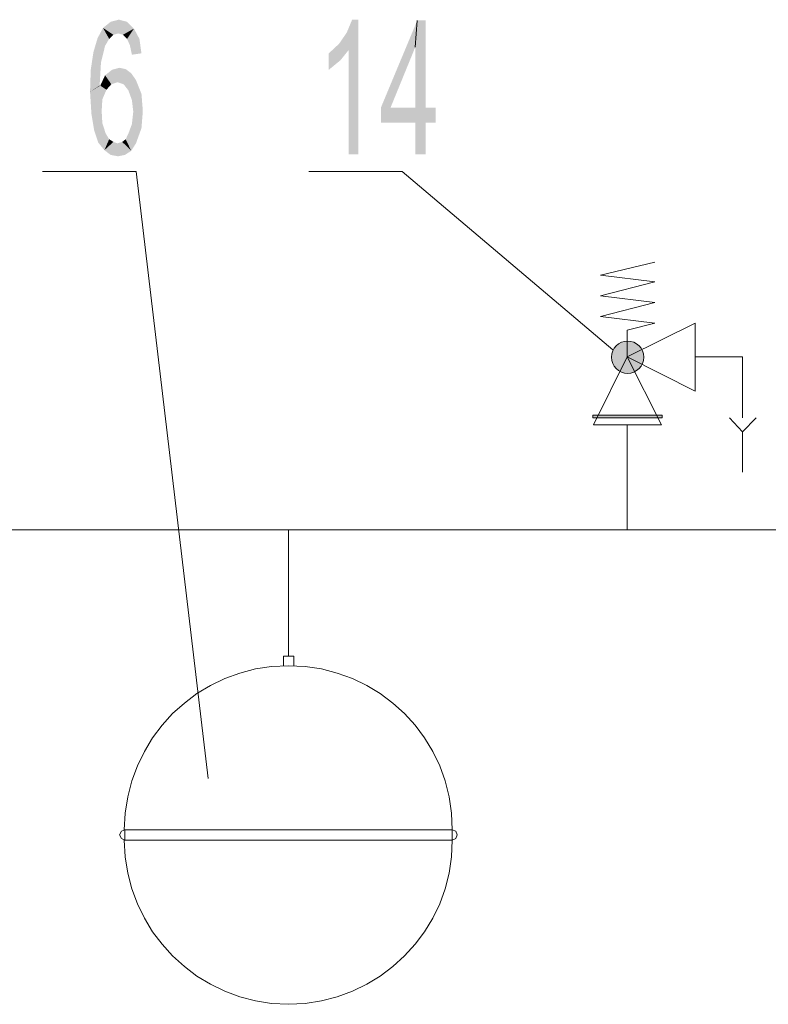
# Model space of a CAD drawing. Header units: millimetres. Extents: x -2626 to 2068, y -6169 to 7214.
# Tile 12 of 143: x -2188 to -2100, y -4896 to -4781. Entities that reach past the tile are written whole.
import ezdxf

# ---------------------------------------------------------------- set-up
doc = ezdxf.new("R2010")
doc.units = ezdxf.units.MM
doc.layers.get('0').update_dxf_attribs({"color": 252})

msp = doc.modelspace()

# ---------------------------------------------------------------- hatches: boundary and pattern name
h = msp.add_hatch(color=7)
h.dxf.hatch_style = 2
h.paths.add_polyline_path([(-2178.17, -4781.97), (-2177.28, -4781.25), (-2176.96, -4782.77)])
h = msp.add_hatch(color=7)
h.dxf.hatch_style = 2
h.paths.add_polyline_path([(-2177.28, -4781.25), (-2176.32, -4781), (-2176.4, -4782.61)])
h = msp.add_hatch(color=7)
h.dxf.hatch_style = 2
h.paths.add_polyline_path([(-2177.28, -4781.25), (-2176.4, -4782.61), (-2176.96, -4782.77)])
h = msp.add_hatch(color=7)
h.dxf.hatch_style = 2
h.paths.add_polyline_path([(-2176.32, -4781), (-2175.84, -4782.77), (-2176.4, -4782.61)])
h = msp.add_hatch(color=7)
h.dxf.hatch_style = 2
h.paths.add_polyline_path([(-2176.32, -4781), (-2175.36, -4781.25), (-2174.55, -4782.05)])
h = msp.add_hatch(color=7)
h.dxf.hatch_style = 2
h.paths.add_polyline_path([(-2176.32, -4781), (-2174.55, -4782.05), (-2175.84, -4782.77)])
h = msp.add_hatch(color=7)
h.dxf.hatch_style = 2
h.paths.add_polyline_path([(-2148.28, -4796.75), (-2149.4, -4796.75), (-2149.4, -4784.54), (-2150.37, -4785.75), (-2151.73, -4786.87), (-2151.73, -4784.94), (-2150.53, -4783.82), (-2149.64, -4782.53), (-2149, -4781), (-2148.28, -4781)])
h = msp.add_hatch(color=7)
h.dxf.hatch_style = 2
h.paths.add_polyline_path([(-2145.63, -4791.29), (-2141.37, -4781.08), (-2141.61, -4784.22)])
h = msp.add_hatch(color=7)
h.dxf.hatch_style = 2
h.paths.add_polyline_path([(-2141.61, -4784.22), (-2141.37, -4781.08), (-2140.4, -4781.08)])
h = msp.add_hatch(color=7)
h.dxf.hatch_style = 2
h.paths.add_polyline_path([(-2140.4, -4781.08), (-2140.4, -4791.29), (-2141.61, -4791.29)])
h = msp.add_hatch(color=7)
h.dxf.hatch_style = 2
h.paths.add_polyline_path([(-2140.4, -4781.08), (-2141.61, -4791.29), (-2141.61, -4784.22)])
h = msp.add_hatch(color=7)
h.dxf.hatch_style = 2
h.paths.add_polyline_path([(-2177.93, -4784.06), (-2178.81, -4783.17), (-2178.17, -4781.97)])
h = msp.add_hatch(color=7)
h.dxf.hatch_style = 2
h.paths.add_polyline_path([(-2178.17, -4781.97), (-2177.45, -4783.25), (-2177.93, -4784.06)])
h = msp.add_hatch(color=7)
h.dxf.hatch_style = 2
h.paths.add_polyline_path([(-2178.17, -4781.97), (-2176.96, -4782.77), (-2177.45, -4783.25)])
h = msp.add_hatch(color=7)
h.dxf.hatch_style = 2
h.paths.add_polyline_path([(-2174.55, -4782.05), (-2175.36, -4783.25), (-2175.84, -4782.77)])
h = msp.add_hatch(color=7)
h.dxf.hatch_style = 2
h.paths.add_polyline_path([(-2174.55, -4782.05), (-2175.03, -4783.98), (-2175.36, -4783.25)])
h = msp.add_hatch(color=7)
h.dxf.hatch_style = 2
h.paths.add_polyline_path([(-2174.55, -4782.05), (-2173.91, -4783.25), (-2175.03, -4783.98)])
h = msp.add_hatch(color=7)
h.dxf.hatch_style = 2
h.paths.add_polyline_path([(-2177.93, -4784.06), (-2178.41, -4785.99), (-2179.61, -4786.87)])
h = msp.add_hatch(color=7)
h.dxf.hatch_style = 2
h.paths.add_polyline_path([(-2177.93, -4784.06), (-2179.61, -4786.87), (-2179.29, -4784.78)])
h = msp.add_hatch(color=7)
h.dxf.hatch_style = 2
h.paths.add_polyline_path([(-2177.93, -4784.06), (-2179.29, -4784.78), (-2178.81, -4783.17)])
h = msp.add_hatch(color=7)
h.dxf.hatch_style = 2
h.paths.add_polyline_path([(-2173.91, -4783.25), (-2174.79, -4785.1), (-2175.03, -4783.98)])
h = msp.add_hatch(color=7)
h.dxf.hatch_style = 2
h.paths.add_polyline_path([(-2173.91, -4783.25), (-2173.67, -4784.94), (-2174.79, -4785.1)])
h = msp.add_hatch(color=7)
h.dxf.hatch_style = 2
h.paths.add_polyline_path([(-2145.63, -4791.29), (-2141.61, -4784.22), (-2144.5, -4791.29)])
h = msp.add_hatch(color=7)
h.dxf.hatch_style = 2
h.paths.add_polyline_path([(-2179.69, -4789.44), (-2179.61, -4786.87), (-2178.41, -4785.99)])
h = msp.add_hatch(color=7)
h.dxf.hatch_style = 2
h.paths.add_polyline_path([(-2179.69, -4789.44), (-2178.41, -4785.99), (-2178.57, -4788.72)])
h = msp.add_hatch(color=7)
h.dxf.hatch_style = 2
h.paths.add_polyline_path([(-2177.2, -4788.56), (-2178.49, -4788.72), (-2177.93, -4787.51)])
h = msp.add_hatch(color=7)
h.dxf.hatch_style = 2
h.paths.add_polyline_path([(-2177.93, -4787.51), (-2177.12, -4786.87), (-2176.48, -4788.32)])
h = msp.add_hatch(color=7)
h.dxf.hatch_style = 2
h.paths.add_polyline_path([(-2177.93, -4787.51), (-2176.48, -4788.32), (-2177.2, -4788.56)])
h = msp.add_hatch(color=7)
h.dxf.hatch_style = 2
h.paths.add_polyline_path([(-2177.12, -4786.87), (-2176.24, -4786.63), (-2175.52, -4786.79)])
h = msp.add_hatch(color=7)
h.dxf.hatch_style = 2
h.paths.add_polyline_path([(-2177.12, -4786.87), (-2175.52, -4786.79), (-2174.87, -4787.27)])
h = msp.add_hatch(color=7)
h.dxf.hatch_style = 2
h.paths.add_polyline_path([(-2177.12, -4786.87), (-2174.87, -4787.27), (-2175.76, -4788.56)])
h = msp.add_hatch(color=7)
h.dxf.hatch_style = 2
h.paths.add_polyline_path([(-2177.12, -4786.87), (-2175.76, -4788.56), (-2176.48, -4788.32)])
h = msp.add_hatch(color=7)
h.dxf.hatch_style = 2
h.paths.add_polyline_path([(-2174.87, -4787.27), (-2175.2, -4789.28), (-2175.76, -4788.56)])
h = msp.add_hatch(color=7)
h.dxf.hatch_style = 2
h.paths.add_polyline_path([(-2174.87, -4787.27), (-2174.31, -4788.08), (-2175.2, -4789.28)])
h = msp.add_hatch(color=7)
h.dxf.hatch_style = 2
h.paths.add_polyline_path([(-2177.77, -4789.2), (-2179.69, -4789.44), (-2178.49, -4788.72)])
h = msp.add_hatch(color=7)
h.dxf.hatch_style = 2
h.paths.add_polyline_path([(-2179.69, -4789.44), (-2178.57, -4788.72), (-2178.49, -4788.72)])
h = msp.add_hatch(color=7)
h.dxf.hatch_style = 2
h.paths.add_polyline_path([(-2177.2, -4788.56), (-2177.77, -4789.2), (-2178.49, -4788.72)])
h = msp.add_hatch(color=7)
h.dxf.hatch_style = 2
h.paths.add_polyline_path([(-2174.31, -4788.08), (-2174.79, -4790.41), (-2175.2, -4789.28)])
h = msp.add_hatch(color=7)
h.dxf.hatch_style = 2
h.paths.add_polyline_path([(-2174.31, -4788.08), (-2173.67, -4789.68), (-2174.79, -4790.41)])
h = msp.add_hatch(color=7)
h.dxf.hatch_style = 2
h.paths.add_polyline_path([(-2177.77, -4789.2), (-2178.25, -4790.33), (-2179.69, -4789.44)])
h = msp.add_hatch(color=7)
h.dxf.hatch_style = 2
h.paths.add_polyline_path([(-2179.53, -4792.01), (-2179.69, -4789.44), (-2178.25, -4790.33)])
h = msp.add_hatch(color=7)
h.dxf.hatch_style = 2
h.paths.add_polyline_path([(-2173.67, -4789.68), (-2174.63, -4791.77), (-2174.79, -4790.41)])
h = msp.add_hatch(color=7)
h.dxf.hatch_style = 2
h.paths.add_polyline_path([(-2173.67, -4789.68), (-2173.51, -4791.69), (-2174.63, -4791.77)])
h = msp.add_hatch(color=7)
h.dxf.hatch_style = 2
h.paths.add_polyline_path([(-2179.53, -4792.01), (-2178.25, -4790.33), (-2178.33, -4791.69)])
h = msp.add_hatch(color=7)
h.dxf.hatch_style = 2
h.paths.add_polyline_path([(-2179.21, -4793.94), (-2179.53, -4792.01), (-2178.33, -4791.69)])
h = msp.add_hatch(color=7)
h.dxf.hatch_style = 2
h.paths.add_polyline_path([(-2179.21, -4793.94), (-2178.33, -4791.69), (-2178.25, -4793.14)])
h = msp.add_hatch(color=7)
h.dxf.hatch_style = 2
h.paths.add_polyline_path([(-2173.51, -4791.69), (-2173.67, -4793.7), (-2174.79, -4793.22)])
h = msp.add_hatch(color=7)
h.dxf.hatch_style = 2
h.paths.add_polyline_path([(-2173.51, -4791.69), (-2174.79, -4793.22), (-2174.63, -4791.77)])
h = msp.add_hatch(color=7)
h.dxf.hatch_style = 2
h.paths.add_polyline_path([(-2141.61, -4793.06), (-2145.63, -4793.06), (-2144.5, -4791.29)])
h = msp.add_hatch(color=7)
h.dxf.hatch_style = 2
h.paths.add_polyline_path([(-2145.63, -4793.06), (-2145.63, -4791.29), (-2144.5, -4791.29)])
h = msp.add_hatch(color=7)
h.dxf.hatch_style = 2
h.paths.add_polyline_path([(-2141.61, -4793.06), (-2144.5, -4791.29), (-2141.61, -4791.29)])
h = msp.add_hatch(color=7)
h.dxf.hatch_style = 2
h.paths.add_polyline_path([(-2140.4, -4793.06), (-2141.61, -4791.29), (-2140.4, -4791.29)])
h = msp.add_hatch(color=7)
h.dxf.hatch_style = 2
h.paths.add_polyline_path([(-2141.61, -4791.29), (-2140.4, -4793.06), (-2141.61, -4793.06)])
h = msp.add_hatch(color=7)
h.dxf.hatch_style = 2
h.paths.add_polyline_path([(-2140.4, -4791.29), (-2139.2, -4791.29), (-2139.2, -4793.06)])
h = msp.add_hatch(color=7)
h.dxf.hatch_style = 2
h.paths.add_polyline_path([(-2140.4, -4791.29), (-2139.2, -4793.06), (-2140.4, -4793.06)])
h = msp.add_hatch(color=7)
h.dxf.hatch_style = 2
h.paths.add_polyline_path([(-2178.01, -4796.27), (-2179.21, -4793.94), (-2178.25, -4793.14)])
h = msp.add_hatch(color=7)
h.dxf.hatch_style = 2
h.paths.add_polyline_path([(-2178.01, -4796.27), (-2178.25, -4793.14), (-2177.85, -4794.34)])
h = msp.add_hatch(color=7)
h.dxf.hatch_style = 2
h.paths.add_polyline_path([(-2173.67, -4793.7), (-2175.2, -4794.34), (-2174.79, -4793.22)])
h = msp.add_hatch(color=7)
h.dxf.hatch_style = 2
h.paths.add_polyline_path([(-2140.4, -4793.06), (-2140.4, -4796.75), (-2141.61, -4796.75)])
h = msp.add_hatch(color=7)
h.dxf.hatch_style = 2
h.paths.add_polyline_path([(-2140.4, -4793.06), (-2141.61, -4796.75), (-2141.61, -4793.06)])
h = msp.add_hatch(color=7)
h.dxf.hatch_style = 2
h.paths.add_polyline_path([(-2178.01, -4796.27), (-2178.73, -4795.39), (-2179.21, -4793.94)])
h = msp.add_hatch(color=7)
h.dxf.hatch_style = 2
h.paths.add_polyline_path([(-2178.01, -4796.27), (-2177.85, -4794.34), (-2177.45, -4794.99)])
h = msp.add_hatch(color=7)
h.dxf.hatch_style = 2
h.paths.add_polyline_path([(-2174.87, -4796.35), (-2175.52, -4794.99), (-2175.2, -4794.34)])
h = msp.add_hatch(color=7)
h.dxf.hatch_style = 2
h.paths.add_polyline_path([(-2173.67, -4793.7), (-2174.87, -4796.35), (-2175.2, -4794.34)])
h = msp.add_hatch(color=7)
h.dxf.hatch_style = 2
h.paths.add_polyline_path([(-2173.67, -4793.7), (-2174.31, -4795.47), (-2174.87, -4796.35)])
h = msp.add_hatch(color=7)
h.dxf.hatch_style = 2
h.paths.add_polyline_path([(-2178.01, -4796.27), (-2177.45, -4794.99), (-2176.96, -4795.31)])
h = msp.add_hatch(color=7)
h.dxf.hatch_style = 2
h.paths.add_polyline_path([(-2176.96, -4795.31), (-2177.28, -4796.83), (-2178.01, -4796.27)])
h = msp.add_hatch(color=7)
h.dxf.hatch_style = 2
h.paths.add_polyline_path([(-2176.96, -4795.31), (-2176.4, -4796.99), (-2177.28, -4796.83)])
h = msp.add_hatch(color=7)
h.dxf.hatch_style = 2
h.paths.add_polyline_path([(-2176.96, -4795.31), (-2176.48, -4795.47), (-2176.4, -4796.99)])
h = msp.add_hatch(color=7)
h.dxf.hatch_style = 2
h.paths.add_polyline_path([(-2174.87, -4796.35), (-2176.48, -4795.47), (-2175.92, -4795.31)])
h = msp.add_hatch(color=7)
h.dxf.hatch_style = 2
h.paths.add_polyline_path([(-2174.87, -4796.35), (-2176.4, -4796.99), (-2176.48, -4795.47)])
h = msp.add_hatch(color=7)
h.dxf.hatch_style = 2
h.paths.add_polyline_path([(-2174.87, -4796.35), (-2175.92, -4795.31), (-2175.52, -4794.99)])
h = msp.add_hatch(color=7)
h.dxf.hatch_style = 2
h.paths.add_polyline_path([(-2174.87, -4796.35), (-2175.6, -4796.83), (-2176.4, -4796.99)])
h = msp.add_hatch(color=7)
edge = h.paths.add_edge_path()
edge.add_arc((-2116.74, -4820.5), 1.89, 0, 360)
h = msp.add_hatch(color=7)
h.dxf.hatch_style = 2
h.paths.add_polyline_path([(-2112.68, -4827.29), (-2112.68, -4827.61), (-2120.8, -4827.61), (-2120.8, -4827.29)])

# ---------------------------------------------------------------- linework, layer by layer
at = {"color": 7, "lineweight": 0}
for points in [[(-2141.37, -4781.08), (-2141.61, -4784.22)], [(-2116.78, -4820.46), (-2108.82, -4824.48), (-2108.82, -4816.52)], [(-2116.78, -4820.46), (-2120.72, -4828.41), (-2112.76, -4828.41)], [(-2120.8, -4827.61), (-2112.68, -4827.61), (-2112.68, -4827.29), (-2120.8, -4827.29)], [(-2112.68, -4827.29), (-2112.68, -4827.61), (-2120.8, -4827.61), (-2120.8, -4827.29)]]:
    msp.add_lwpolyline(points, close=True, dxfattribs=at)
for points in [[(-2185.24, -4798.76), (-2174.31, -4798.76)], [(-2174.31, -4798.76), (-2165.87, -4869.79)], [(-2154.06, -4798.76), (-2143.13, -4798.76)], [(-2143.13, -4798.76), (-2118.47, -4819.65)], [(-2116.78, -4820.46), (-2116.78, -4817.32), (-2113.56, -4816.52), (-2119.91, -4815.72), (-2113.56, -4814.11), (-2119.91, -4813.31), (-2113.56, -4811.7), (-2119.91, -4810.9), (-2113.56, -4809.37)], [(-2108.82, -4820.46), (-2103.28, -4820.46), (-2103.28, -4827.61)], [(-2103.28, -4829.22), (-2104.81, -4827.61)], [(-2103.28, -4829.22), (-2101.67, -4827.61)], [(-2116.78, -4828.41), (-2116.78, -4840.71)], [(-2103.28, -4829.22), (-2103.28, -4833.96)], [(-2157.04, -4856.62), (-2157.04, -4855.49), (-2155.83, -4855.49), (-2155.83, -4856.62)], [(-2137.27, -4875.82), (-2137.36, -4873.85), (-2137.64, -4871.94), (-2138.11, -4870.09), (-2138.75, -4868.33), (-2139.56, -4866.64), (-2140.52, -4865.06), (-2141.62, -4863.58), (-2142.86, -4862.21), (-2144.23, -4860.98), (-2145.7, -4859.87), (-2147.29, -4858.91), (-2148.97, -4858.11), (-2150.74, -4857.46), (-2152.59, -4856.99), (-2154.5, -4856.71), (-2156.47, -4856.62), (-2158.43, -4856.71), (-2160.33, -4856.99), (-2162.16, -4857.46), (-2163.92, -4858.11), (-2165.6, -4858.91), (-2167.18, -4859.87), (-2168.65, -4860.98), (-2170.02, -4862.21), (-2171.26, -4863.58), (-2172.36, -4865.06), (-2173.33, -4866.64), (-2174.14, -4868.33), (-2174.79, -4870.09), (-2175.27, -4871.94), (-2175.57, -4873.85), (-2175.68, -4875.82)], [(-2175.6, -4875.82), (-2176.02, -4875.96), (-2176.24, -4876.38), (-2176.02, -4876.81), (-2175.6, -4877.03)], [(-2175.6, -4875.82), (-2137.27, -4875.82)], [(-2175.6, -4877.03), (-2175.6, -4875.82)], [(-2137.27, -4877.03), (-2137.27, -4875.82)], [(-2137.27, -4877.03), (-2136.85, -4876.81), (-2136.71, -4876.38), (-2136.85, -4875.96), (-2137.27, -4875.82)], [(-2175.68, -4877.03), (-2175.57, -4878.98), (-2175.27, -4880.88), (-2174.79, -4882.72), (-2174.14, -4884.47), (-2173.33, -4886.15), (-2172.36, -4887.73), (-2171.26, -4889.21), (-2170.02, -4890.57), (-2168.65, -4891.81), (-2167.18, -4892.92), (-2165.6, -4893.88), (-2163.92, -4894.69), (-2162.16, -4895.35), (-2160.33, -4895.82), (-2158.43, -4896.12), (-2156.47, -4896.23), (-2154.5, -4896.12), (-2152.59, -4895.82), (-2150.74, -4895.35), (-2148.97, -4894.69), (-2147.29, -4893.88), (-2145.7, -4892.92), (-2144.23, -4891.81), (-2142.86, -4890.57), (-2141.62, -4889.21), (-2140.52, -4887.73), (-2139.56, -4886.15), (-2138.75, -4884.47), (-2138.11, -4882.72), (-2137.64, -4880.88), (-2137.36, -4878.98), (-2137.27, -4877.03)], [(-2175.6, -4877.03), (-2137.27, -4877.03)]]:
    msp.add_lwpolyline(points, dxfattribs=at)
at = {"color": 4, "lineweight": 0, "true_color": 0x00ffff}
for points in [[(-2253.14, -4840.71), (-2045.18, -4840.71)], [(-2156.47, -4855.49), (-2156.47, -4840.71)]]:
    msp.add_lwpolyline(points, dxfattribs=at)
at = {"color": 7, "lineweight": 0}
msp.add_circle((-2116.74, -4820.5), 1.89, dxfattribs=at)
msp.add_circle((-2116.74, -4820.5), 1.89, dxfattribs=at)

doc.saveas('drawing.dxf')
